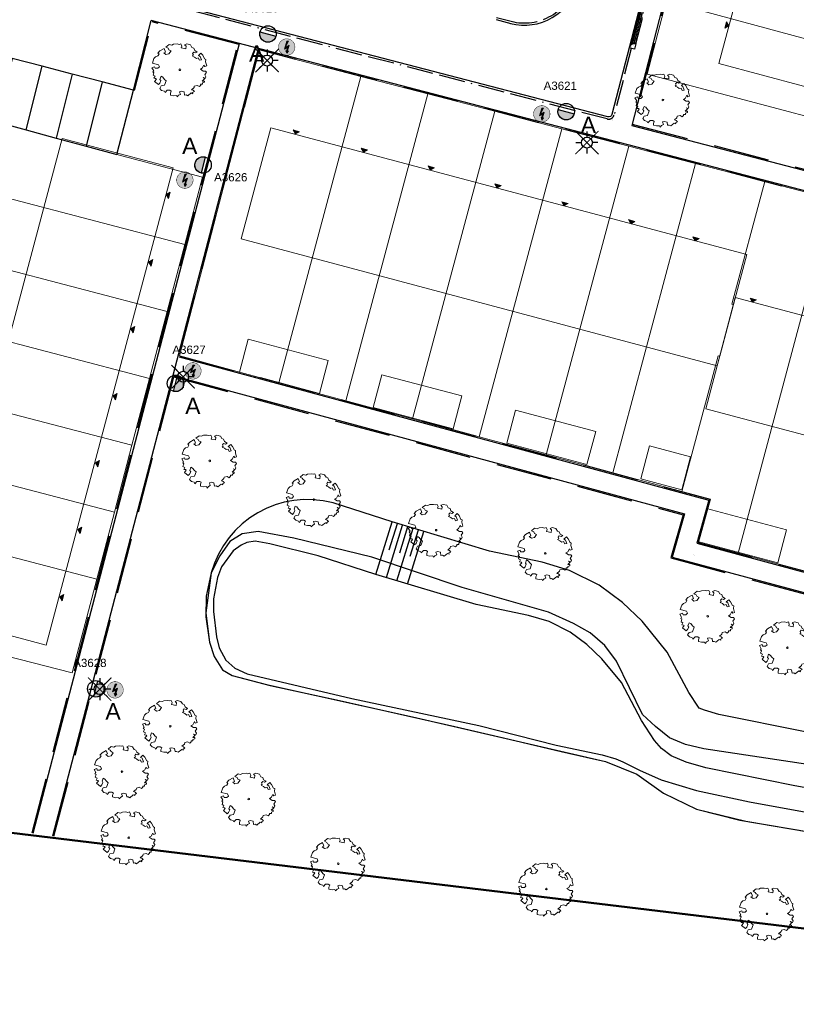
# Model space of a CAD drawing. Header units: metres. Extents: x 253535 to 254630, y 592458 to 593699.
# Tile 3 of 40: x 253705 to 253775, y 592866 to 592955. Entities that reach past the tile are written whole.
import ezdxf
from ezdxf.enums import TextEntityAlignment as Align

# ---------------------------------------------------------------- set-up
doc = ezdxf.new("R2010")
doc.units = ezdxf.units.M
doc.linetypes.add('ACAD_ISO11W100', pattern=[33, 12, -3, 12, -3, 0, -3])
doc.linetypes.add('DASHED', pattern=[19.05, 12.7, -6.35])
for name, color, linetype, lineweight in [('ALGEMEEN WERKGRENS', 10, 'FENCELINE1', 50), ('B-WE-GR-BOOM-S2', 114, 'Continuous', 9), ('B-WE-GR-BOOM_STAMDIAMETER-T', 7, 'Continuous', 25), ('N-woningen', 1, 'Continuous', 0)]:
    doc.layers.add(name, color=color, linetype=linetype, lineweight=lineweight)
for name, color, linetype in [('B-EI-OV-Mast_0_Symbool_Code', 7, 'Continuous'), ('B-EI-OV-Mast_1_Mastnummer-T', 7, 'Continuous'), ('B-EI-OV-Mast_2_Kast-en-Groep-T', 7, 'Continuous'), ('B-EI-OV-Mast_4_Overig_1-T', 7, 'Continuous'), ('B-EI-OV-Mast_5_Overig_2-T', 7, 'Continuous'), ('B-IN-LICHTMAST', 7, 'Continuous'), ('B-WATER-BOVENINSTEEK', 8, 'Continuous'), ('N-EI-OV-Mast-S', 7, 'Continuous'), ('N-EI-OV-Mast_0_Symbool_Code', 7, 'Continuous'), ('N-EI-OV-Mast_1_Mastnummer-T', 7, 'Continuous'), ('N-EI-OV-Mast_2_Kast-en-Groep-T', 7, 'Continuous'), ('N-EI-OV-Mast_4_Overig_1-T', 7, 'Continuous'), ('N-EI-OV-Mast_5_Overig_2-T', 7, 'Continuous'), ('N-WATER-TALUD', 7, 'Continuous'), ('N-WB-ARC-KLINKER DF', 24, 'Continuous'), ('N-WB-BAND OPSLUITBAND 10x20', 7, 'DASHED'), ('N-WB-BAND TROTTOIRBAND 18 20', 7, 'ACAD_ISO11W100'), ('N-WB-KANTVERHARDING', 2, 'Continuous'), ('V-EI-OV-Mast-S', 1, 'Continuous'), ('V-EI-OV-Mast_1_Mastnummer-T', 7, 'Continuous'), ('V-EI-OV-Mast_2_Kast-en-Groep-T', 7, 'Continuous'), ('V-EI-OV-Mast_4_Overig_1-T', 7, 'Continuous'), ('V-EI-OV-Mast_5_Overig_2-T', 7, 'Continuous'), ('X-EI-OV-Aansluiting-S', 1, 'Continuous'), ('X-EI-OV-Aansluiting_0_Symbool_Code', 7, 'Continuous'), ('X-EI-OV-Aansluiting_1_Mastnummer-T', 7, 'Continuous'), ('X-EI-OV-Aansluiting_2_Groep_en_Fase-T', 7, 'Continuous'), ('X-EI-OV-Aansluiting_4_Overig_1-T', 7, 'Continuous'), ('X-EI-OV-Aansluiting_5_Overig_2-T', 7, 'Continuous')]:
    doc.layers.add(name, color=color, linetype=linetype)
doc.styles.add('ARIAL', font='arial.ttf')
doc.styles.add('NLCS-ISO', font='txt')
doc.linetypes.add('FENCELINE1', pattern='A,6.35,-2.54,[133,ltypeshp.shx,S=2.54,R=0,X=-2.54,Y=0],-2.54,25.4', length=36.83)

# ---------------------------------------------------------------- blocks, each defined once
blk = doc.blocks.new('SGR-BOOM_06_ST')
at = {"linetype": 'Continuous', "flags": 128}
blk.add_lwpolyline([(2.7, 3.52), (2.53, 3.94), (2.2, 4.06), (1.94, 4.52), (1.27, 4.69), (0.86, 4.52), (1.11, 4.27), (1.06, 3.81), (0.23, 3.98), (0.35, 4.32), (0.18, 4.69), (-0.15, 4.61), (-0.49, 4.69), (-1.15, 4.65), (-1.49, 4.48), (-1.95, 4.57), (-2.54, 4.11), (-2.12, 3.9), (-1.99, 3.64), (-1.58, 3.44), (-1.99, 2.89), (-2.54, 2.77), (-2.92, 3.1), (-2.62, 3.22), (-2.87, 3.86), (-3.63, 3.43), (-4, 3.02), (-3.79, 2.85), (-4, 2.51), (-4.42, 2.35), (-4.72, 2.05), (-5.01, 1.21), (-3.88, 0.92), (-3.71, 0.54), (-4, 0.29), (-4.51, 0.29), (-4.6, 0.56), (-5.09, 0.38), (-4.76, -0.17), (-4.93, -0.38), (-4.72, -0.54), (-4.88, -1.01), (-4.53, -1.18), (-4.72, -1.55), (-4.42, -1.59), (-4.29, -1.71), (-4.62, -2.11), (-3.92, -2.68), (-3.67, -2.43), (-3.46, -1.97), (-3.63, -1.76), (-3.42, -1.17), (-3.12, -1.34), (-2.79, -1.76), (-2.5, -2.01), (-2.79, -2.81), (-3.42, -2.93), (-3.67, -3.39), (-3.33, -3.77), (-2.83, -3.9), (-2.77, -4.02), (-2.71, -4.15), (-2.33, -3.73), (-1.83, -3.73), (-1.57, -3.9), (-1.7, -4.27), (-1.7, -4.61), (-1.15, -4.74), (-0.61, -4.69), (-0.49, -4.94), (-0.23, -4.65), (0.1, -4.48), (-0.06, -4.01), (0.27, -3.9), (0.77, -4.02), (0.86, -4.61), (1.15, -4.57), (1.44, -4.74), (2.07, -4.23), (2.37, -4.36), (2.32, -4.15), (2.66, -3.98), (2.41, -3.73), (2.11, -3.64), (2.57, -3.23), (2.62, -2.98), (3.16, -2.85), (3.54, -3.06), (3.79, -2.81), (3.77, -2.63), (4.12, -2.63), (4.12, -2.39), (4.46, -2.26), (4.46, -2.05), (4.08, -2.05), (4.54, -1.59), (4.25, -1.42), (4.63, -1.55), (4.75, -1.26), (4.54, -0.92), (4.84, -0.46), (4.67, -0.25), (4.25, -0.25), (3.75, 0.08), (4.08, 0.29), (4.38, 0.84), (4.54, 0.59), (4.88, 0.71), (4.67, 1.43), (4.71, 1.89), (4.5, 1.97), (4.16, 2.64), (3.83, 3.01), (3.37, 2.6), (3.66, 2.43), (3.91, 1.8), (3.54, 1.72), (3.33, 2.14), (2.99, 2.05), (2.66, 2.31), (2.24, 2.51), (2.45, 2.68), (2.32, 2.93), (2.53, 3.18), (2.87, 3.06), (3.16, 3.23)], close=True, dxfattribs=at)
blk.add_circle((0, 0), 0.15)
at = {"layer": 'B-WE-GR-BOOM_STAMDIAMETER-T', "style": 'NLCS-ISO'}
blk.add_attdef('STAMDIAMETER', text='', height=0.3, dxfattribs=at).set_placement((0, 0), align=Align.BOTTOM_LEFT)
blk = doc.blocks.new('*U19')
at = {"layer": 'N-EI-OV-Mast-S'}
h = blk.add_hatch(color=0, dxfattribs=at)
h.dxf.hatch_style = 1
edge = h.paths.add_edge_path()
edge.add_line((-0.726, 0.189), (0.726, -0.189))
edge.add_arc((0, 0), 0.75, 525.40524, 705.40524, ccw=False)
blk.add_lwpolyline([(-0.726, 0.189), (0.726, -0.189, -1), (-0.726, 0.189, 0)], format="xyb", dxfattribs=at)
blk.add_circle((0, 0), 0.75, dxfattribs=at)
at = {"layer": 'N-EI-OV-Mast_0_Symbool_Code', "style": 'ARIAL'}
blk.add_attdef('CODE', text='', height=1.5, dxfattribs=at).set_placement((-1.029, -1.773), align=Align.MIDDLE_CENTER)
at = {"layer": 'N-EI-OV-Mast_1_Mastnummer-T', "style": 'ARIAL'}
blk.add_attdef('MASTNR', text='', height=0.75, dxfattribs=at).set_placement((-2.049, 2.362), align=Align.MIDDLE_LEFT)
at = {"layer": 'N-EI-OV-Mast_2_Kast-en-Groep-T', "style": 'ARIAL'}
for tag, p in [('KASTNR', (-2.049, 1.237)), ('GROEP', (-2.049, 0.112))]:
    blk.add_attdef(tag, text='', height=0.75, dxfattribs=at).set_placement(p, align=Align.MIDDLE_LEFT)
at = {"layer": 'N-EI-OV-Mast_4_Overig_1-T', "style": 'ARIAL'}
blk.add_attdef('OVERIG1', text='', height=0.75, dxfattribs=at).set_placement((-2.049, -1.013), align=Align.MIDDLE_LEFT)
at = {"layer": 'N-EI-OV-Mast_5_Overig_2-T', "style": 'ARIAL'}
blk.add_attdef('OVERIG2', text='', height=0.75, dxfattribs=at).set_placement((-2.049, -2.138), align=Align.MIDDLE_LEFT)
blk = doc.blocks.new('*U20')
at = {"layer": 'N-EI-OV-Mast-S'}
h = blk.add_hatch(color=0, dxfattribs=at)
h.dxf.hatch_style = 1
edge = h.paths.add_edge_path()
edge.add_line((-0.726, 0.189), (0.726, -0.189))
edge.add_arc((0, 0), 0.75, 525.40634, 705.40634, ccw=False)
blk.add_lwpolyline([(-0.726, 0.189), (0.726, -0.189, -1), (-0.726, 0.189, 0)], format="xyb", dxfattribs=at)
blk.add_circle((0, 0), 0.75, dxfattribs=at)
at = {"layer": 'N-EI-OV-Mast_0_Symbool_Code', "style": 'ARIAL'}
blk.add_attdef('CODE', text='', height=1.5, dxfattribs=at).set_placement((2.023, -1.203), align=Align.MIDDLE_CENTER)
at = {"layer": 'N-EI-OV-Mast_1_Mastnummer-T', "style": 'ARIAL'}
blk.add_attdef('MASTNR', text='', height=0.75, dxfattribs=at).set_placement((-2.049, 2.362), align=Align.MIDDLE_LEFT)
at = {"layer": 'N-EI-OV-Mast_2_Kast-en-Groep-T', "style": 'ARIAL'}
for tag, p in [('KASTNR', (-2.049, 1.237)), ('GROEP', (-2.049, 0.112))]:
    blk.add_attdef(tag, text='', height=0.75, dxfattribs=at).set_placement(p, align=Align.MIDDLE_LEFT)
at = {"layer": 'N-EI-OV-Mast_4_Overig_1-T', "style": 'ARIAL'}
blk.add_attdef('OVERIG1', text='', height=0.75, dxfattribs=at).set_placement((-2.049, -1.013), align=Align.MIDDLE_LEFT)
at = {"layer": 'N-EI-OV-Mast_5_Overig_2-T', "style": 'ARIAL'}
blk.add_attdef('OVERIG2', text='', height=0.75, dxfattribs=at).set_placement((-2.049, -2.138), align=Align.MIDDLE_LEFT)
blk = doc.blocks.new('*U23')
at = {"layer": 'N-EI-OV-Mast-S'}
h = blk.add_hatch(color=0, dxfattribs=at)
h.dxf.hatch_style = 1
edge = h.paths.add_edge_path()
edge.add_line((0.19, 0.726), (-0.19, -0.726))
edge.add_arc((0, 0), 0.75, 435.35432, 615.35432, ccw=False)
blk.add_lwpolyline([(0.19, 0.726), (-0.19, -0.726, -1), (0.19, 0.726, 0)], format="xyb", dxfattribs=at)
blk.add_circle((0, 0), 0.75, dxfattribs=at)
at = {"layer": 'N-EI-OV-Mast_0_Symbool_Code', "style": 'ARIAL'}
blk.add_attdef('CODE', text='', height=1.5, dxfattribs=at).set_placement((-1.215, 1.74), align=Align.MIDDLE_CENTER)
at = {"layer": 'N-EI-OV-Mast_1_Mastnummer-T', "style": 'ARIAL'}
blk.add_attdef('MASTNR', text='', height=0.75, dxfattribs=at).set_placement((1.005, -1.116), align=Align.MIDDLE_LEFT)
at = {"layer": 'N-EI-OV-Mast_2_Kast-en-Groep-T', "style": 'ARIAL'}
for tag, p in [('KASTNR', (1.005, -2.241)), ('GROEP', (1.005, -3.366))]:
    blk.add_attdef(tag, text='', height=0.75, dxfattribs=at).set_placement(p, align=Align.MIDDLE_LEFT)
at = {"layer": 'N-EI-OV-Mast_4_Overig_1-T', "style": 'ARIAL'}
blk.add_attdef('OVERIG1', text='', height=0.75, dxfattribs=at).set_placement((1.005, -4.491), align=Align.MIDDLE_LEFT)
at = {"layer": 'N-EI-OV-Mast_5_Overig_2-T', "style": 'ARIAL'}
blk.add_attdef('OVERIG2', text='', height=0.75, dxfattribs=at).set_placement((1.005, -5.616), align=Align.MIDDLE_LEFT)
blk = doc.blocks.new('*U47')
at = {"layer": 'N-EI-OV-Mast-S'}
h = blk.add_hatch(color=0, dxfattribs=at)
h.dxf.hatch_style = 1
edge = h.paths.add_edge_path()
edge.add_line((-0.19, -0.726), (0.19, 0.726))
edge.add_arc((0, 0), 0.75, 255.35432, 435.35432, ccw=False)
blk.add_lwpolyline([(-0.19, -0.726), (0.19, 0.726, -1), (-0.19, -0.726, 0)], format="xyb", dxfattribs=at)
blk.add_circle((0, 0), 0.75, dxfattribs=at)
at = {"layer": 'N-EI-OV-Mast_0_Symbool_Code', "style": 'ARIAL'}
blk.add_attdef('CODE', text='', height=1.5, dxfattribs=at).set_placement((1.574, -2.051), align=Align.MIDDLE_CENTER)
at = {"layer": 'N-EI-OV-Mast_1_Mastnummer-T', "style": 'ARIAL'}
blk.add_attdef('MASTNR', text='', height=0.75, dxfattribs=at).set_placement((-0.288, 3.064), align=Align.MIDDLE_LEFT)
at = {"layer": 'N-EI-OV-Mast_2_Kast-en-Groep-T', "style": 'ARIAL'}
for tag, p in [('KASTNR', (-0.288, 1.939)), ('GROEP', (-0.288, 0.814))]:
    blk.add_attdef(tag, text='', height=0.75, dxfattribs=at).set_placement(p, align=Align.MIDDLE_LEFT)
at = {"layer": 'N-EI-OV-Mast_4_Overig_1-T', "style": 'ARIAL'}
blk.add_attdef('OVERIG1', text='', height=0.75, dxfattribs=at).set_placement((-0.288, -0.311), align=Align.MIDDLE_LEFT)
at = {"layer": 'N-EI-OV-Mast_5_Overig_2-T', "style": 'ARIAL'}
blk.add_attdef('OVERIG2', text='', height=0.75, dxfattribs=at).set_placement((-0.288, -1.436), align=Align.MIDDLE_LEFT)
blk = doc.blocks.new('*U24')
at = {"layer": 'N-EI-OV-Mast-S'}
h = blk.add_hatch(color=0, dxfattribs=at)
h.dxf.hatch_style = 1
edge = h.paths.add_edge_path()
edge.add_line((-0.19, -0.726), (0.19, 0.726))
edge.add_arc((0, 0), 0.75, 255.35432, 435.35432, ccw=False)
blk.add_lwpolyline([(-0.19, -0.726), (0.19, 0.726, -1), (-0.19, -0.726, 0)], format="xyb", dxfattribs=at)
blk.add_circle((0, 0), 0.75, dxfattribs=at)
at = {"layer": 'N-EI-OV-Mast_0_Symbool_Code', "style": 'ARIAL'}
blk.add_attdef('CODE', text='', height=1.5, dxfattribs=at).set_placement((1.574, -2.051), align=Align.MIDDLE_CENTER)
at = {"layer": 'N-EI-OV-Mast_1_Mastnummer-T', "style": 'ARIAL'}
blk.add_attdef('MASTNR', text='', height=0.75, dxfattribs=at).set_placement((-2.049, 2.362), align=Align.MIDDLE_LEFT)
at = {"layer": 'N-EI-OV-Mast_2_Kast-en-Groep-T', "style": 'ARIAL'}
for tag, p in [('KASTNR', (-2.049, 1.237)), ('GROEP', (-2.049, 0.112))]:
    blk.add_attdef(tag, text='', height=0.75, dxfattribs=at).set_placement(p, align=Align.MIDDLE_LEFT)
at = {"layer": 'N-EI-OV-Mast_4_Overig_1-T', "style": 'ARIAL'}
blk.add_attdef('OVERIG1', text='', height=0.75, dxfattribs=at).set_placement((-2.049, -1.013), align=Align.MIDDLE_LEFT)
at = {"layer": 'N-EI-OV-Mast_5_Overig_2-T', "style": 'ARIAL'}
blk.add_attdef('OVERIG2', text='', height=0.75, dxfattribs=at).set_placement((-2.049, -2.138), align=Align.MIDDLE_LEFT)
blk = doc.blocks.new('*U7')
at = {"layer": 'X-EI-OV-Aansluiting-S'}
h = blk.add_hatch(color=0, dxfattribs=at)
h.set_gradient(color1=(0, 255, 0), tint=1, name='SPHERICAL')
edge = h.paths.add_edge_path()
edge.add_arc((0, 0), 0.75, 0, 360)
h = blk.add_hatch(color=7, dxfattribs=at)
h.dxf.hatch_style = 1
h.paths.add_polyline_path([(0.067, -0.354), (0.229, 0.164), (-0.156, -0.067), (0.15, 0.534), (0, 0.534), (-0.219, -0.183), (0.048, -0.047), (0.015, -0.345), (-0.07, -0.331), (0.002, -0.571), (0.152, -0.367)])
at = {"layer": 'X-EI-OV-Aansluiting-S', "color": 7, "const_width": 0.0375}
blk.add_lwpolyline([(0, 0.75, -1), (0, -0.75, -1), (0, 0.75, -1.11402)], format="xyb", dxfattribs=at)
at = {"layer": 'X-EI-OV-Aansluiting-S', "color": 7, "lineweight": 0, "flags": 128}
blk.add_lwpolyline([(0.067, -0.354), (0.229, 0.164), (-0.156, -0.067), (0.15, 0.534), (0, 0.534), (-0.219, -0.183), (0.048, -0.047), (0.015, -0.345), (-0.07, -0.331), (0.002, -0.571), (0.152, -0.367)], close=True, dxfattribs=at)
at = {"layer": 'X-EI-OV-Aansluiting_0_Symbool_Code', "style": 'ARIAL'}
blk.add_attdef('CODE', text='', height=1.5, dxfattribs=at).set_placement((-10, 0), align=Align.MIDDLE_CENTER)
at = {"layer": 'X-EI-OV-Aansluiting_1_Mastnummer-T', "style": 'ARIAL'}
blk.add_attdef('MASTNR', text='', height=0.75, dxfattribs=at).set_placement((6.75, 2.25), align=Align.MIDDLE_LEFT)
at = {"layer": 'X-EI-OV-Aansluiting_2_Groep_en_Fase-T', "style": 'ARIAL'}
for tag, p in [('KASTNR', (6.75, 1.125)), ('GROEP', (6.75, 0))]:
    blk.add_attdef(tag, text='', height=0.75, dxfattribs=at).set_placement(p, align=Align.MIDDLE_LEFT)
at = {"layer": 'X-EI-OV-Aansluiting_4_Overig_1-T', "style": 'ARIAL'}
blk.add_attdef('OVERIG1', text='', height=0.75, dxfattribs=at).set_placement((6.75, -1.125), align=Align.MIDDLE_LEFT)
at = {"layer": 'X-EI-OV-Aansluiting_5_Overig_2-T', "style": 'ARIAL'}
blk.add_attdef('OVERIG2', text='', height=0.75, dxfattribs=at).set_placement((6.75, -2.25), align=Align.MIDDLE_LEFT)
blk = doc.blocks.new('*U55')
at = {"color": 0}
for points in [[(0, 2.5), (0, 1.25)], [(-2.5, 0), (-1.25, 0)], [(-1.77, 1.77), (-0.88, 0.88)], [(0.88, 0.88), (1.77, 1.77)], [(2.5, 0), (1.25, 0)], [(-1.77, -1.77), (-0.88, -0.88)], [(0, -1.25), (0, -2.5)], [(0.88, -0.88), (1.77, -1.77)]]:
    blk.add_lwpolyline(points, dxfattribs=at)
blk.add_circle((0, 0), 1.25, dxfattribs=at)
at = {"layer": 'B-EI-OV-Mast_0_Symbool_Code', "style": 'ARIAL'}
blk.add_attdef('CODE', text='', height=1.5, dxfattribs=at).set_placement((-10, 0), align=Align.MIDDLE_CENTER)
at = {"layer": 'B-EI-OV-Mast_1_Mastnummer-T', "style": 'ARIAL'}
blk.add_attdef('MASTNR', text='', height=0.75, dxfattribs=at).set_placement((6.75, 2.25), align=Align.MIDDLE_LEFT)
at = {"layer": 'B-EI-OV-Mast_2_Kast-en-Groep-T', "style": 'ARIAL'}
for tag, p in [('GROEP', (6.75, 0)), ('KASTNR', (6.75, 1.12))]:
    blk.add_attdef(tag, text='', height=0.75, dxfattribs=at).set_placement(p, align=Align.MIDDLE_LEFT)
at = {"layer": 'B-EI-OV-Mast_4_Overig_1-T', "style": 'ARIAL'}
blk.add_attdef('OVERIG1', text='', height=0.75, dxfattribs=at).set_placement((6.75, -1.12), align=Align.MIDDLE_LEFT)
at = {"layer": 'B-EI-OV-Mast_5_Overig_2-T', "style": 'ARIAL'}
blk.add_attdef('OVERIG2', text='', height=0.75, dxfattribs=at).set_placement((6.75, -2.25), align=Align.MIDDLE_LEFT)
blk = doc.blocks.new('*U54')
at = {"layer": 'V-EI-OV-Mast-S', "color": 0, "const_width": 0.1}
for points in [[(1.061, 1.061), (-1.061, -1.061)], [(1.061, -1.061), (-1.061, 1.061)]]:
    blk.add_lwpolyline(points, dxfattribs=at)
at = {"layer": 'N-EI-OV-Mast_0_Symbool_Code', "style": 'ARIAL'}
blk.add_attdef('CODE', text='', height=1.5, dxfattribs=at).set_placement((-10, 0), align=Align.MIDDLE_CENTER)
at = {"layer": 'V-EI-OV-Mast_1_Mastnummer-T', "style": 'ARIAL'}
blk.add_attdef('MASTNR', text='', height=0.75, dxfattribs=at).set_placement((6.75, 2.25), align=Align.MIDDLE_LEFT)
at = {"layer": 'V-EI-OV-Mast_2_Kast-en-Groep-T', "style": 'ARIAL'}
for tag, p in [('KASTNR', (6.75, 1.125)), ('GROEP', (6.75, 0))]:
    blk.add_attdef(tag, text='', height=0.75, dxfattribs=at).set_placement(p, align=Align.MIDDLE_LEFT)
at = {"layer": 'V-EI-OV-Mast_4_Overig_1-T', "style": 'ARIAL'}
blk.add_attdef('OVERIG1', text='', height=0.75, dxfattribs=at).set_placement((6.75, -1.125), align=Align.MIDDLE_LEFT)
at = {"layer": 'V-EI-OV-Mast_5_Overig_2-T', "style": 'ARIAL'}
blk.add_attdef('OVERIG2', text='', height=0.75, dxfattribs=at).set_placement((6.75, -2.25), align=Align.MIDDLE_LEFT)

msp = doc.modelspace()

# ---------------------------------------------------------------- hatches: boundary and pattern name
at = {"layer": 'N-WB-ARC-KLINKER DF'}
h = msp.add_hatch(dxfattribs=at)
h.set_pattern_fill('AR-BRSTD', color=252, scale=0.002, angle=75.4, style=0)
h.set_pattern_definition([(75.4, (253761.58524, 592955.86125), (-0.1311087, 0.034151), []), (165.4, (253761.58524, 592955.86125), (-0.182329, -0.162487), [0.135484, -0.135484])])
edge = h.paths.add_edge_path()
edge.add_line((253761.226, 592956.471), (253760.247, 592952.697))
edge.add_arc((253760.73, 592952.573), 0.5, 75.4787, 165.53046, ccw=False)
edge.add_line((253760.856, 592953.056), (253761.585, 592955.861))
edge.add_arc((253761.711, 592956.346), 0.5, 165.53308, 255.47608, ccw=False)
at = {"layer": 'N-woningen'}
h = msp.add_hatch(color=252, dxfattribs=at)
h.dxf.hatch_style = 1
h.paths.add_polyline_path([(253769.125, 592955.074), (253769.339, 592954.707), (253768.973, 592954.493)])
h = msp.add_hatch(color=252, dxfattribs=at)
h.dxf.hatch_style = 1
h.paths.add_polyline_path([(253730.252, 592945.072), (253729.881, 592944.866), (253729.675, 592945.237)])
h = msp.add_hatch(color=252, dxfattribs=at)
h.dxf.hatch_style = 1
h.paths.add_polyline_path([(253736.435, 592943.418), (253736.064, 592943.212), (253735.858, 592943.583)])
h = msp.add_hatch(color=252, dxfattribs=at)
h.dxf.hatch_style = 1
h.paths.add_polyline_path([(253742.519, 592941.791), (253742.148, 592941.585), (253741.942, 592941.956)])
h = msp.add_hatch(color=252, dxfattribs=at)
h.dxf.hatch_style = 1
h.paths.add_polyline_path([(253748.602, 592940.163), (253748.231, 592939.958), (253748.025, 592940.329)])
h = msp.add_hatch(color=252, dxfattribs=at)
h.dxf.hatch_style = 1
h.paths.add_polyline_path([(253718.316, 592939.002), (253718.102, 592939.368), (253718.468, 592939.582)])
h = msp.add_hatch(color=252, dxfattribs=at)
h.dxf.hatch_style = 1
h.paths.add_polyline_path([(253754.691, 592938.535), (253754.32, 592938.329), (253754.114, 592938.7)])
h = msp.add_hatch(color=252, dxfattribs=at)
h.dxf.hatch_style = 1
h.paths.add_polyline_path([(253760.777, 592936.907), (253760.406, 592936.701), (253760.201, 592937.072)])
h = msp.add_hatch(color=252, dxfattribs=at)
h.dxf.hatch_style = 1
h.paths.add_polyline_path([(253766.64, 592935.34), (253766.269, 592935.134), (253766.064, 592935.505)])
h = msp.add_hatch(color=252, dxfattribs=at)
h.dxf.hatch_style = 1
h.paths.add_polyline_path([(253716.721, 592932.849), (253716.507, 592933.215), (253716.874, 592933.429)])
h = msp.add_hatch(color=252, dxfattribs=at)
h.dxf.hatch_style = 1
h.paths.add_polyline_path([(253771.839, 592929.762), (253771.468, 592929.556), (253771.262, 592929.927)])
h = msp.add_hatch(color=252, dxfattribs=at)
h.dxf.hatch_style = 1
h.paths.add_polyline_path([(253715.108, 592926.76), (253714.894, 592927.126), (253715.26, 592927.34)])
h = msp.add_hatch(color=252, dxfattribs=at)
h.dxf.hatch_style = 1
h.paths.add_polyline_path([(253713.494, 592920.67), (253713.28, 592921.036), (253713.647, 592921.25)])
h = msp.add_hatch(color=252, dxfattribs=at)
h.dxf.hatch_style = 1
h.paths.add_polyline_path([(253711.88, 592914.58), (253711.666, 592914.946), (253712.033, 592915.16)])
h = msp.add_hatch(color=252, dxfattribs=at)
h.dxf.hatch_style = 1
h.paths.add_polyline_path([(253710.266, 592908.491), (253710.052, 592908.857), (253710.419, 592909.071)])
h = msp.add_hatch(color=252, dxfattribs=at)
h.dxf.hatch_style = 1
h.paths.add_polyline_path([(253708.643, 592902.364), (253708.429, 592902.73), (253708.796, 592902.944)])

# ---------------------------------------------------------------- linework, layer by layer
at = {"layer": 'ALGEMEEN WERKGRENS', "color": 252, "ltscale": 0.3}
msp.add_lwpolyline([(253983.948, 592985.984), (253988.356, 592968.321, 0.128947), (253974.268, 592955.251), (253970.42, 592946.86, -0.083785), (253948.449, 592913.715, -0.090259), (253907.253, 592881.588, -0.15603), (253824.23, 592866.907), (253796.762, 592870.057), (253704.006, 592881.266), (253656.435, 592886.703), (253655.952, 592882.139), (253632.241, 592884.776), (253632.842, 592889.399), (253559.131, 592897.409), (253563.346, 592914.795), (253595.548, 592909.737), (253609.743, 592910.353), (253615.994, 592914.937), (253624.665, 592952.498), (253653.936, 592964.341), (253680.397, 593069.451), (253685.732, 593068.089)], format="xyb", dxfattribs=at)
at = {"layer": 'B-WATER-BOVENINSTEEK', "color": 252}
for points in [[(253798.291, 592884.211), (253767.041, 592888.898), (253765.386, 592889.313), (253763.94, 592889.899), (253762.638, 592890.941), (253761.48, 592892.028), (253759.106, 592896.877), (253758.035, 592898.314), (253756.694, 592899.453), (253755.173, 592900.324), (253752.906, 592901.346), (253745.056, 592903.579), (253736.82, 592906.351), (253729.716, 592908.074), (253726.462, 592908.681), (253725.027, 592908.476), (253723.89, 592907.762), (253722.99, 592906.481), (253722.209, 592904.93), (253721.755, 592902.81), (253721.72, 592900.928), (253722.041, 592898.627), (253722.456, 592897.312), (253723.229, 592896.085), (253724.124, 592895.574), (253727.228, 592894.759), (253740.542, 592891.823), (253758.095, 592887.742), (253760.949, 592886.606), (253763.368, 592884.869), (253766.371, 592883.413), (253770.327, 592882.429), (253790.519, 592878.99)], [(253790.285, 592882.844), (253775.327, 592885.546), (253767.237, 592887.17), (253765.45, 592887.692), (253764.064, 592888.261), (253763.195, 592888.946), (253762.562, 592889.677), (253761.367, 592891.493), (253759.542, 592894.933), (253757.76, 592897.104), (253756.398, 592898.402), (253754.896, 592899.535), (253752.969, 592900.482), (253751.088, 592901.052), (253746.314, 592902.054), (253737.192, 592904.787), (253731.927, 592906.473), (253727.529, 592907.568), (253726.212, 592907.807), (253725.435, 592907.692), (253724.941, 592907.458), (253724.21, 592906.919), (253723.147, 592905.486), (253722.767, 592904.499), (253722.409, 592902.571), (253722.405, 592901.394), (253722.681, 592899.111), (253722.914, 592898.098), (253723.522, 592896.967), (253724.343, 592896.235), (253725.472, 592895.738), (253734.995, 592893.475), (253746.565, 592891.018), (253753.619, 592889.233), (253757.805, 592888.35), (253759.043, 592887.982), (253759.68, 592887.71), (253761.189, 592886.952), (253763.179, 592886.094), (253766.384, 592885.101), (253771.205, 592884.076), (253779.389, 592882.593)]]:
    msp.add_lwpolyline(points, dxfattribs=at)
at = {"layer": 'N-WATER-TALUD', "color": 252}
for p, q in [((253737.192, 592904.787), (253738.672, 592909.563)), ((253738.147, 592904.491), (253739.63, 592909.276)), ((253738.41, 592907.027), (253739.151, 592909.42)), ((253739.102, 592904.195), (253740.588, 592908.989)), ((253739.365, 592906.731), (253740.109, 592909.133)), ((253740.32, 592906.435), (253741.067, 592908.846)), ((253740.058, 592903.899), (253741.546, 592908.702))]:
    msp.add_line(p, q, dxfattribs=at)
msp.add_lwpolyline([(253776.264, 592890.458), (253768.432, 592892.03), (253767.105, 592892.418), (253766.636, 592892.61), (253766.558, 592892.701), (253765.673, 592894.045), (253763.724, 592897.718), (253761.431, 592900.513), (253759.639, 592902.22), (253757.528, 592903.813), (253754.809, 592905.149), (253752.329, 592905.9), (253747.547, 592906.904), (253738.672, 592909.563), (253733.295, 592911.285, 0.411749), (253722.209, 592904.93), (253721.727, 592901.298), (253722.041, 592898.627), (253722.456, 592897.312), (253723.229, 592896.085), (253724.124, 592895.574), (253727.559, 592894.686), (253733.885, 592893.291), (253744.383, 592890.93), (253749.318, 592889.782), (253754.074, 592888.677), (253756.328, 592888.153), (253758.095, 592887.742), (253760.949, 592886.606), (253763.368, 592884.869), (253766.371, 592883.413), (253770.864, 592882.337), (253778.782, 592880.989)], format="xyb", dxfattribs=at)
at = {"layer": 'N-WB-BAND OPSLUITBAND 10x20', "color": 252, "ltscale": 0.4}
for p, q in [((253777.854, 593012.128), (253760.613, 592945.723)), ((253705.888, 592881.259), (253724.667, 592953.119)), ((253707.88, 592880.973), (253726.577, 592952.518)), ((253760.613, 592945.723), (253787.977, 592938.598)), ((253719.302, 592924.679), (253767.628, 592911.62)), ((253718.78, 592922.749), (253765.158, 592910.216)), ((253765.158, 592910.216), (253764.057, 592906.287)), ((253766.526, 592907.693), (253788.418, 592901.789)), ((253764.057, 592906.287), (253785.971, 592900.378))]:
    msp.add_line(p, q, dxfattribs=at)
for points in [[(253715.227, 592948.837), (253716.818, 592955.059)], [(253724.738, 592952.997), (253716.818, 592955.059)], [(253803.649, 592932.451), (253726.48, 592952.543)]]:
    msp.add_lwpolyline(points, dxfattribs=at)
at = {"layer": 'N-WB-BAND TROTTOIRBAND 18 20', "color": 252, "ltscale": 0.2}
for p, q in [((253748.187, 592955.468), (253749.516, 592955.122)), ((253760.856, 592953.056), (253760.73, 592952.572)), ((253760.73, 592952.572), (253760.246, 592952.697))]:
    msp.add_line(p, q, dxfattribs=at)
msp.add_lwpolyline([(253760.448, 592952.645), (253758.875, 592946.589, -0.414419), (253758.265, 592946.231), (253717.3, 592956.897)], format="xyb", dxfattribs=at)
msp.add_arc((253750.725, 592959.767), 4.8, 255.40606, 345.44555, dxfattribs=at)
at = {"layer": 'N-WB-KANTVERHARDING', "color": 252}
for p, q in [((253781.465, 593026.432), (253760.492, 592945.652)), ((253748.136, 592955.275), (253749.466, 592954.929)), ((253705.987, 592881.245), (253724.764, 592953.093)), ((253707.783, 592880.998), (253726.506, 592952.64)), ((253758.751, 592946.104), (253758.749, 592946.105)), ((253758.776, 592946.201), (253758.775, 592946.201)), ((253760.491, 592945.651), (253788.048, 592938.476)), ((253719.276, 592924.583), (253767.504, 592911.55)), ((253718.806, 592922.845), (253765.281, 592910.286)), ((253767.504, 592911.55), (253766.404, 592907.622)), ((253767.628, 592911.62), (253766.528, 592907.693)), ((253767.532, 592911.647), (253767.531, 592911.646)), ((253767.601, 592911.524), (253767.602, 592911.523)), ((253765.281, 592910.286), (253764.18, 592906.358)), ((253766.404, 592907.622), (253788.296, 592901.718)), ((253764.18, 592906.358), (253786.093, 592900.448)), ((253766.108, 592906.564), (253766.107, 592906.563)), ((253766.204, 592906.538), (253766.204, 592906.537))]:
    msp.add_line(p, q, dxfattribs=at)
msp.add_lwpolyline([(253793.595, 593032.529), (253787.588, 593034.091, 0.414324), (253780.271, 593029.792), (253758.682, 592946.639, -0.414414), (253758.316, 592946.424), (253717.35, 592957.09)], format="xyb", dxfattribs=at)
for points in [[(253715.13, 592948.862), (253716.741, 592955.182)], [(253803.58, 592932.572), (253716.741, 592955.182)], [(253709.546, 592950.32), (253706.818, 592951.033)], [(253712.274, 592949.608), (253709.546, 592950.32), (253708.082, 592944.499), (253710.807, 592943.755)], [(253705.362, 592945.241), (253708.082, 592944.499)]]:
    msp.add_lwpolyline(points, dxfattribs=at)
for points in [[(253706.818, 592951.033), (253704.09, 592951.745), (253702.642, 592945.984), (253705.362, 592945.241), (253706.818, 592951.033)], [(253715.13, 592948.862), (253712.274, 592949.608), (253710.807, 592943.755), (253713.597, 592942.993), (253715.13, 592948.862)]]:
    msp.add_lwpolyline(points, close=True, dxfattribs=at)
for centre, radius, start, end in [((253750.725, 592959.767), 5, 255.40606, 345.44555), ((253760.73, 592952.572), 0.5, 75.49277, 165.49277)]:
    msp.add_arc(centre, radius, start, end, dxfattribs=at)
at = {"layer": 'N-woningen', "color": 252}
for points in [[(253782.135, 593002.256), (253768.407, 592951.272), (253779.973, 592948.195), (253793.393, 592999.26)], [(253763.612, 592956.96), (253761.904, 592950.299), (253789.179, 592943.085), (253790.921, 592949.59), (253763.612, 592956.96)], [(253769.125, 592955.074), (253769.339, 592954.707), (253768.973, 592954.493)], [(253735.827, 592950.111), (253726.577, 592952.518), (253719.307, 592924.678), (253728.364, 592922.229), (253735.827, 592950.111)], [(253724.926, 592935.308), (253768.269, 592923.778), (253770.958, 592933.886), (253727.616, 592945.416)], [(253730.252, 592945.072), (253729.881, 592944.866), (253729.675, 592945.237)], [(253708.634, 592944.464), (253697.083, 592901.044), (253707.187, 592898.336), (253718.742, 592941.775)], [(253736.435, 592943.418), (253736.064, 592943.212), (253735.858, 592943.583)], [(253766.309, 592942.172), (253760.21, 592943.762), (253752.693, 592915.656), (253758.774, 592914.013), (253766.309, 592942.172)], [(253742.519, 592941.791), (253742.148, 592941.585), (253741.942, 592941.956)], [(253748.602, 592940.163), (253748.231, 592939.958), (253748.025, 592940.329)], [(253718.316, 592939.002), (253718.102, 592939.368), (253718.468, 592939.582)], [(253754.691, 592938.535), (253754.32, 592938.329), (253754.114, 592938.7)], [(253760.777, 592936.907), (253760.406, 592936.701), (253760.201, 592937.072)], [(253766.64, 592935.34), (253766.269, 592935.134), (253766.064, 592935.505)], [(253716.721, 592932.849), (253716.507, 592933.215), (253716.874, 592933.429)], [(253767.228, 592919.864), (253797.766, 592911.74), (253800.458, 592921.848), (253769.917, 592929.973)], [(253771.839, 592929.762), (253771.468, 592929.556), (253771.262, 592929.927)], [(253715.108, 592926.76), (253714.894, 592927.126), (253715.26, 592927.34)], [(253725.564, 592926.199), (253732.852, 592924.26), (253732.054, 592921.259), (253724.766, 592923.198)], [(253737.74, 592922.96), (253745.028, 592921.021), (253744.23, 592918.02), (253736.942, 592919.959)], [(253713.494, 592920.67), (253713.28, 592921.036), (253713.647, 592921.25)], [(253749.916, 592919.721), (253757.205, 592917.782), (253756.407, 592914.781), (253749.118, 592916.72)], [(253689.004, 592916.807), (253687.39, 592910.717), (253711.784, 592904.347), (253713.385, 592910.441), (253689.004, 592916.807)], [(253762.116, 592916.469), (253765.853, 592915.475), (253765.055, 592912.474), (253761.318, 592913.468)], [(253711.88, 592914.58), (253711.666, 592914.946), (253712.033, 592915.16)], [(253767.294, 592910.766), (253774.582, 592908.827), (253773.784, 592905.827), (253766.496, 592907.766)], [(253710.266, 592908.491), (253710.052, 592908.857), (253710.419, 592909.071)], [(253708.643, 592902.364), (253708.429, 592902.73), (253708.796, 592902.944)]]:
    msp.add_lwpolyline(points, close=True, dxfattribs=at)
for points in [[(253734.446, 592920.586), (253741.922, 592948.522), (253735.827, 592950.111)], [(253740.528, 592918.943), (253748.015, 592946.935), (253741.922, 592948.522)], [(253719.797, 592934.811), (253721.411, 592940.945), (253713.597, 592942.993), (253710.807, 592943.755), (253708.082, 592944.499), (253705.362, 592945.241), (253702.642, 592945.984), (253699.922, 592946.726), (253697.135, 592947.487), (253695.46, 592941.166)], [(253754.115, 592945.349), (253748.015, 592946.935)], [(253760.21, 592943.762), (253754.115, 592945.349), (253746.61, 592917.3), (253752.693, 592915.656)], [(253768.357, 592924.679), (253768.502, 592924.64), (253769.76, 592929.345), (253769.607, 592929.386), (253772.594, 592940.535), (253766.309, 592942.172)], [(253695.46, 592941.166), (253692.232, 592928.986), (253716.59, 592922.622), (253718.196, 592928.717)], [(253693.846, 592935.076), (253718.196, 592928.717), (253719.797, 592934.811), (253695.46, 592941.166)], [(253778.786, 592938.928), (253772.594, 592940.535)], [(253784.883, 592937.336), (253778.786, 592938.928), (253770.17, 592906.71), (253776.252, 592905.07)], [(253692.232, 592928.986), (253690.618, 592922.898), (253714.986, 592916.533), (253716.59, 592922.622)], [(253768.357, 592924.679), (253765.05, 592912.317), (253767.628, 592911.62), (253766.526, 592907.693), (253770.17, 592906.71)], [(253728.364, 592922.229), (253740.528, 592918.943)], [(253740.528, 592918.943), (253746.61, 592917.3)], [(253713.385, 592910.441), (253714.986, 592916.533)], [(253758.774, 592914.013), (253765.05, 592912.317)], [(253684.274, 592902.545), (253699.93, 592898.291), (253709.545, 592895.825), (253711.784, 592904.347)]]:
    msp.add_lwpolyline(points, dxfattribs=at)

# ---------------------------------------------------------------- block references
at = {"layer": 'B-IN-LICHTMAST', "color": 252, "xscale": 0.4, "yscale": 0.4, "zscale": 0.4}
for p in [(253727.29, 592951.552, -0.481), (253756.407, 592944.082, -0.408), (253719.648, 592922.772, -0.536), (253712.051, 592894.337, -0.631)]:
    msp.add_blockref('*U55', p, dxfattribs=at)
at = {"layer": 'B-WE-GR-BOOM-S2', "color": 252, "xscale": 0.5, "yscale": 0.5, "zscale": 0.5}
for p in [(253719.352, 592950.711, -0.289), (253763.321, 592947.965, -0.479), (253722.07, 592915.115, -0.553), (253731.557, 592911.589, -0.901), (253742.683, 592908.809, -0.852), (253752.621, 592906.694, -0.914), (253767.414, 592900.972, -0.654), (253774.662, 592898.108, -0.56), (253718.477, 592890.96, -1.065), (253714.076, 592886.831, -0.654), (253725.625, 592884.338, -0.661), (253714.687, 592880.816, -0.495), (253733.774, 592878.447, -0.497), (253752.715, 592876.147, -0.511), (253772.801, 592873.891, -0.508)]:
    msp.add_blockref('SGR-BOOM_06_ST', p, dxfattribs=at)
at = {"layer": 'N-EI-OV-Mast-S', "color": 5}
ref = msp.add_blockref('*U19', (253727.369, 592953.965), dxfattribs=at)
ref.add_attrib('MASTNR', 'A3623', dxfattribs={"layer": 'N-EI-OV-Mast_1_Mastnummer-T', "color": 6, "height": 0.75, "style": 'ARIAL'}).set_placement((253725.32, 592956.327), align=Align.MIDDLE_LEFT)
ref.add_attrib('CODE', 'A', dxfattribs={"layer": 'N-EI-OV-Mast_0_Symbool_Code', "height": 1.5, "style": 'ARIAL'}).set_placement((253726.34, 592952.192), align=Align.MIDDLE_CENTER)
ref = msp.add_blockref('*U20', (253754.518, 592946.896), dxfattribs=at)
ref.add_attrib('MASTNR', 'A3621', dxfattribs={"layer": 'N-EI-OV-Mast_1_Mastnummer-T', "color": 6, "height": 0.75, "style": 'ARIAL'}).set_placement((253752.469, 592949.258), align=Align.MIDDLE_LEFT)
ref.add_attrib('CODE', 'A', dxfattribs={"layer": 'N-EI-OV-Mast_0_Symbool_Code', "height": 1.5, "style": 'ARIAL'}).set_placement((253756.541, 592945.694), align=Align.MIDDLE_CENTER)
ref = msp.add_blockref('*U23', (253721.462, 592942.043), dxfattribs=at)
ref.add_attrib('MASTNR', 'A3626', dxfattribs={"layer": 'N-EI-OV-Mast_1_Mastnummer-T', "color": 6, "height": 0.75, "style": 'ARIAL'}).set_placement((253722.467, 592940.928), align=Align.MIDDLE_LEFT)
ref.add_attrib('CODE', 'A', dxfattribs={"layer": 'N-EI-OV-Mast_0_Symbool_Code', "height": 1.5, "style": 'ARIAL'}).set_placement((253720.248, 592943.783), align=Align.MIDDLE_CENTER)
ref = msp.add_blockref('*U47', (253718.955, 592922.167), dxfattribs=at)
ref.add_attrib('MASTNR', 'A3627', dxfattribs={"layer": 'N-EI-OV-Mast_1_Mastnummer-T', "color": 6, "height": 0.75, "style": 'ARIAL'}).set_placement((253718.668, 592925.231), align=Align.MIDDLE_LEFT)
ref.add_attrib('CODE', 'A', dxfattribs={"layer": 'N-EI-OV-Mast_0_Symbool_Code', "height": 1.5, "style": 'ARIAL'}).set_placement((253720.529, 592920.116), align=Align.MIDDLE_CENTER)
ref = msp.add_blockref('*U24', (253711.69, 592894.367), dxfattribs=at)
ref.add_attrib('MASTNR', 'A3628', dxfattribs={"layer": 'N-EI-OV-Mast_1_Mastnummer-T', "color": 6, "height": 0.75, "style": 'ARIAL'}).set_placement((253709.641, 592896.729), align=Align.MIDDLE_LEFT)
ref.add_attrib('CODE', 'A', dxfattribs={"layer": 'N-EI-OV-Mast_0_Symbool_Code', "height": 1.5, "style": 'ARIAL'}).set_placement((253713.264, 592892.316), align=Align.MIDDLE_CENTER)
at = {"layer": 'V-EI-OV-Mast-S', "color": 1}
for p in [(253727.29, 592951.552, -0.481), (253756.407, 592944.082, -0.408), (253719.648, 592922.772, -0.536), (253712.051, 592894.337, -0.631)]:
    msp.add_blockref('*U54', p, dxfattribs=at)
at = {"layer": 'X-EI-OV-Aansluiting-S'}
for p in [(253729.078, 592952.778), (253752.299, 592946.693), (253719.804, 592940.668), (253720.537, 592923.304), (253713.448, 592894.272)]:
    msp.add_blockref('*U7', p, dxfattribs=at)

doc.saveas('drawing.dxf')
